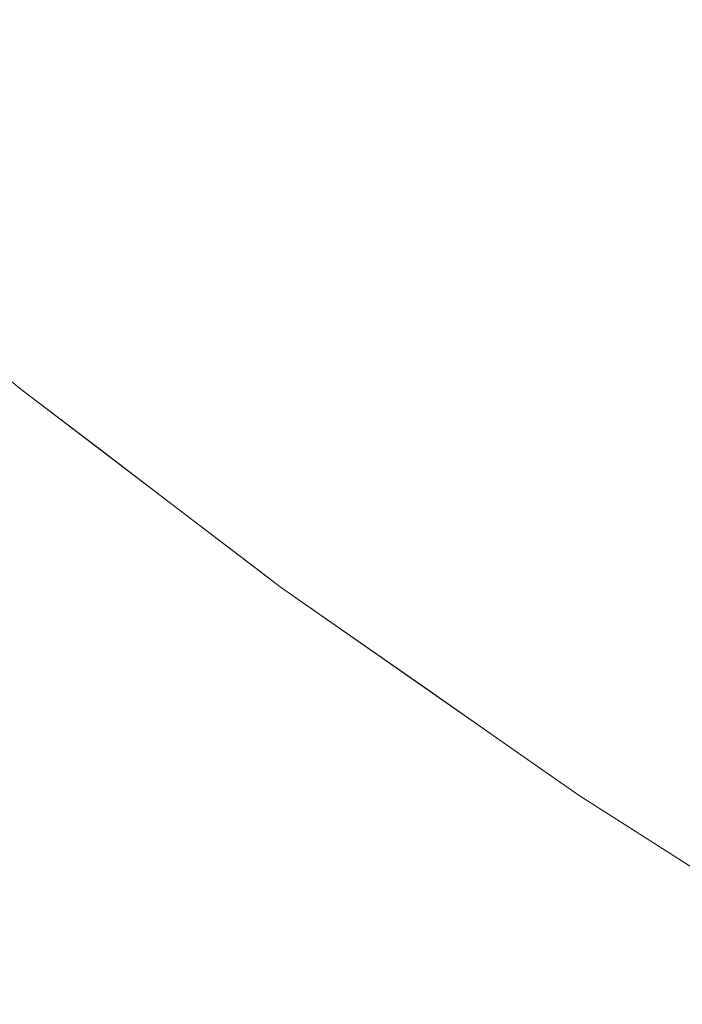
# Model space of a CAD drawing. Header units: centimetres. Extents: x -44.1 to 45.2, y 4.2 to 6.
# Tile 2 of 256: x -44.0587 to -44.0479, y 4.23 to 4.2461. Entities that reach past the tile are written whole.
import ezdxf

# ---------------------------------------------------------------- set-up
doc = ezdxf.new("R2010")
doc.units = ezdxf.units.CM
doc.header["$LTSCALE"] = 2.54
doc.layers.add('Lucido design-1', color=7, linetype='Continuous')

# ---------------------------------------------------------------- blocks, each defined once
blk = doc.blocks.new('Gruppo-4-1')
at = {"color": 7, "linetype": 'Continuous', "lineweight": 9}
for points, invisible_edges in [([(-44.058726, 4.246051, -2312.396068), (-44.058154, 4.246281, -2312.39459), (-44.060297, 4.248225, -2312.39459), (-44.060878, 4.248003, -2312.396068)], 15), ([(-44.053336, 4.248224, -2312.384543), (-44.054108, 4.247912, -2312.385944), (-44.051925, 4.246034, -2312.385944), (-44.051166, 4.246356, -2312.384543)], 15), ([(-44.060878, 4.248003, -2312.396068), (-44.061428, 4.247793, -2312.397555), (-44.059267, 4.245832, -2312.397555), (-44.058726, 4.246051, -2312.396068)], 15), ([(-44.052658, 4.245722, -2312.387357), (-44.051925, 4.246034, -2312.385944), (-44.054108, 4.247912, -2312.385944), (-44.054854, 4.247612, -2312.387357)], 15), ([(-44.047868, 4.247758, -2312.37907), (-44.04873, 4.247391, -2312.380418), (-44.046499, 4.245569, -2312.380418), (-44.045652, 4.245948, -2312.37907)], 15), ([(-44.054854, 4.247612, -2312.387357), (-44.055571, 4.247322, -2312.388781), (-44.053364, 4.245423, -2312.388781), (-44.052658, 4.245722, -2312.387357)], 15), ([(-44.051471, 4.247617, -2313.061185), (-44.05038, 4.24669, -2313.061185), (-44.051925, 4.246034, -2313.058396), (-44.05303, 4.246972, -2313.058396)], 15), ([(-44.055819, 4.245817, -2313.052675), (-44.056921, 4.246778, -2313.052675), (-44.055571, 4.247322, -2313.055559), (-44.054481, 4.246372, -2313.055559)], 15), ([(-44.054041, 4.245135, -2312.390218), (-44.053364, 4.245423, -2312.388781), (-44.055571, 4.247322, -2312.388781), (-44.056261, 4.247045, -2312.390218)], 15), ([(-44.049262, 4.245766, -2313.061185), (-44.05038, 4.24669, -2313.061185), (-44.04873, 4.247391, -2313.063922), (-44.047628, 4.246479, -2313.063922)], 15), ([(-44.047321, 4.245201, -2312.38178), (-44.046499, 4.245569, -2312.380418), (-44.04873, 4.247391, -2312.380418), (-44.049568, 4.247035, -2312.38178)], 15), ([(-44.059239, 4.247252, -2313.04975), (-44.058154, 4.246281, -2313.04975), (-44.059267, 4.245832, -2313.046785), (-44.060361, 4.246812, -2313.046785)], 15), ([(-44.056261, 4.247045, -2312.390218), (-44.056921, 4.246778, -2312.391665), (-44.054691, 4.244859, -2312.391665), (-44.054041, 4.245135, -2312.390218)], 15), ([(-44.049568, 4.247035, -2312.38178), (-44.05038, 4.24669, -2312.383155), (-44.048118, 4.244844, -2312.383155), (-44.047321, 4.245201, -2312.38178)], 15), ([(-44.05303, 4.246972, -2313.058396), (-44.051925, 4.246034, -2313.058396), (-44.053364, 4.245423, -2313.055559), (-44.054481, 4.246372, -2313.055559)], 15), ([(-44.057042, 4.245311, -2313.04975), (-44.058154, 4.246281, -2313.04975), (-44.056921, 4.246778, -2313.052675), (-44.055819, 4.245817, -2313.052675)], 15), ([(-44.055311, 4.244595, -2312.393122), (-44.054691, 4.244859, -2312.391665), (-44.056921, 4.246778, -2312.391665), (-44.057552, 4.246524, -2312.393122)], 15), ([(-44.050794, 4.245098, -2313.058396), (-44.051925, 4.246034, -2313.058396), (-44.05038, 4.24669, -2313.061185), (-44.049262, 4.245766, -2313.061185)], 15), ([(-44.04889, 4.244498, -2312.384543), (-44.048118, 4.244844, -2312.383155), (-44.05038, 4.24669, -2312.383155), (-44.051166, 4.246356, -2312.384543)], 15), ([(-44.057552, 4.246524, -2312.393122), (-44.058154, 4.246281, -2312.39459), (-44.055903, 4.244344, -2312.39459), (-44.055311, 4.244595, -2312.393122)], 15), ([(-44.054481, 4.246372, -2313.055559), (-44.053364, 4.245423, -2313.055559), (-44.054691, 4.244859, -2313.052675), (-44.055819, 4.245817, -2313.052675)], 15), ([(-44.051166, 4.246356, -2312.384543), (-44.051925, 4.246034, -2312.385944), (-44.049636, 4.244164, -2312.385944), (-44.04889, 4.244498, -2312.384543)], 15), ([(-44.047321, 4.245201, -2313.06256), (-44.048118, 4.244844, -2313.061185), (-44.049262, 4.245766, -2313.061185), (-44.047628, 4.246479, -2313.063922)], 15), ([(-44.058145, 4.244855, -2313.046785), (-44.059267, 4.245832, -2313.046785), (-44.058154, 4.246281, -2313.04975), (-44.057042, 4.245311, -2313.04975)], 15), ([(-44.056465, 4.244105, -2312.396068), (-44.055903, 4.244344, -2312.39459), (-44.058154, 4.246281, -2312.39459), (-44.058726, 4.246051, -2312.396068)], 15), ([(-44.058726, 4.246051, -2312.396068), (-44.059267, 4.245832, -2312.397555), (-44.056997, 4.243879, -2312.397555), (-44.056465, 4.244105, -2312.396068)], 15), ([(-44.05222, 4.244476, -2313.055559), (-44.053364, 4.245423, -2313.055559), (-44.051925, 4.246034, -2313.058396), (-44.050794, 4.245098, -2313.058396)], 15), ([(-44.050356, 4.243842, -2312.387357), (-44.049636, 4.244164, -2312.385944), (-44.051925, 4.246034, -2312.385944), (-44.052658, 4.245722, -2312.387357)], 15), ([(-44.059126, 4.244449, -2313.043786), (-44.060256, 4.245433, -2313.043786), (-44.059267, 4.245832, -2313.046785), (-44.058145, 4.244855, -2313.046785)], 15), ([(-44.057498, 4.243666, -2312.39905), (-44.056997, 4.243879, -2312.397555), (-44.059267, 4.245832, -2312.397555), (-44.059777, 4.245627, -2312.39905)], 15), ([(-44.055819, 4.245817, -2313.052675), (-44.054691, 4.244859, -2313.052675), (-44.055903, 4.244344, -2313.04975), (-44.057042, 4.245311, -2313.04975)], 15), ([(-44.052658, 4.245722, -2312.387357), (-44.053364, 4.245423, -2312.388781), (-44.051049, 4.243532, -2312.388781), (-44.050356, 4.243842, -2312.387357)], 15), ([(-44.04889, 4.244498, -2313.059797), (-44.049636, 4.244164, -2313.058396), (-44.050794, 4.245098, -2313.058396), (-44.049262, 4.245766, -2313.061185)], 15), ([(-44.049262, 4.245766, -2313.061185), (-44.048118, 4.244844, -2313.061185), (-44.04889, 4.244498, -2313.059797)], 11), ([(-44.059777, 4.245627, -2312.39905), (-44.060256, 4.245433, -2312.400554), (-44.057969, 4.243466, -2312.400554), (-44.057498, 4.243666, -2312.39905)], 15), ([(-44.058409, 4.243279, -2312.402065), (-44.057969, 4.243466, -2312.400554), (-44.060256, 4.245433, -2312.400554), (-44.060704, 4.245253, -2312.402065)], 15), ([(-44.053535, 4.243902, -2313.052675), (-44.054691, 4.244859, -2313.052675), (-44.053364, 4.245423, -2313.055559), (-44.05222, 4.244476, -2313.055559)], 15), ([(-44.051714, 4.243234, -2312.390218), (-44.051049, 4.243532, -2312.388781), (-44.053364, 4.245423, -2312.388781), (-44.054041, 4.245135, -2312.390218)], 15), ([(-44.060704, 4.245253, -2312.402065), (-44.061119, 4.245085, -2312.403583), (-44.058818, 4.243105, -2312.403583), (-44.058409, 4.243279, -2312.402065)], 15), ([(-44.057042, 4.245311, -2313.04975), (-44.055903, 4.244344, -2313.04975), (-44.056997, 4.243879, -2313.046785), (-44.058145, 4.244855, -2313.046785)], 15), ([(-44.054041, 4.245135, -2312.390218), (-44.054691, 4.244859, -2312.391665), (-44.052352, 4.242949, -2312.391665), (-44.051714, 4.243234, -2312.390218)], 15), ([(-44.050356, 4.243842, -2313.056983), (-44.051049, 4.243532, -2313.055559), (-44.05222, 4.244476, -2313.055559), (-44.050794, 4.245098, -2313.058396)], 15), ([(-44.050794, 4.245098, -2313.058396), (-44.049636, 4.244164, -2313.058396), (-44.050356, 4.243842, -2313.056983)], 11), ([(-44.047321, 4.245201, -2312.38178), (-44.048118, 4.244844, -2312.383155), (-44.046948, 4.243924, -2312.383155)], 11), ([(-44.044969, 4.243377, -2313.06256), (-44.045751, 4.243008, -2313.061185), (-44.048118, 4.244844, -2313.061185), (-44.047321, 4.245201, -2313.06256)], 15), ([(-44.058145, 4.244855, -2313.046785), (-44.056997, 4.243879, -2313.046785), (-44.057969, 4.243466, -2313.043786), (-44.059126, 4.244449, -2313.043786)], 15), ([(-44.054736, 4.243378, -2313.04975), (-44.055903, 4.244344, -2313.04975), (-44.054691, 4.244859, -2313.052675), (-44.053535, 4.243902, -2313.052675)], 15), ([(-44.052961, 4.242676, -2312.393122), (-44.052352, 4.242949, -2312.391665), (-44.054691, 4.244859, -2312.391665), (-44.055311, 4.244595, -2312.393122)], 15), ([(-44.048452, 4.243234, -2312.385944), (-44.046948, 4.243924, -2312.383155), (-44.048118, 4.244844, -2312.383155), (-44.04889, 4.244498, -2312.384543)], 15), ([(-44.04889, 4.244498, -2313.059797), (-44.048118, 4.244844, -2313.061185), (-44.045751, 4.243008, -2313.061185), (-44.046508, 4.242651, -2313.059797)], 15), ([(-44.055311, 4.244595, -2312.393122), (-44.055903, 4.244344, -2312.39459), (-44.053542, 4.242416, -2312.39459), (-44.052961, 4.242676, -2312.393122)], 15), ([(-44.059126, 4.244449, -2313.043786), (-44.057969, 4.243466, -2313.043786), (-44.058818, 4.243105, -2313.040757), (-44.059982, 4.244094, -2313.040757)], 15), ([(-44.051714, 4.243234, -2313.054122), (-44.052352, 4.242949, -2313.052675), (-44.053535, 4.243902, -2313.052675), (-44.05222, 4.244476, -2313.055559)], 15), ([(-44.05222, 4.244476, -2313.055559), (-44.051049, 4.243532, -2313.055559), (-44.051714, 4.243234, -2313.054122)], 11), ([(-44.04889, 4.244498, -2312.384543), (-44.049636, 4.244164, -2312.385944), (-44.048452, 4.243234, -2312.385944)], 11), ([(-44.046508, 4.242651, -2313.059797), (-44.04724, 4.242306, -2313.058396), (-44.049636, 4.244164, -2313.058396), (-44.04889, 4.244498, -2313.059797)], 15), ([(-44.05582, 4.242906, -2313.046785), (-44.056997, 4.243879, -2313.046785), (-44.055903, 4.244344, -2313.04975), (-44.054736, 4.243378, -2313.04975)], 15), ([(-44.054094, 4.242169, -2312.396068), (-44.053542, 4.242416, -2312.39459), (-44.055903, 4.244344, -2312.39459), (-44.056465, 4.244105, -2312.396068)], 15), ([(-44.056465, 4.244105, -2312.396068), (-44.056997, 4.243879, -2312.397555), (-44.054616, 4.241935, -2312.397555), (-44.054094, 4.242169, -2312.396068)], 15), ([(-44.049851, 4.242591, -2312.388781), (-44.048452, 4.243234, -2312.385944), (-44.049636, 4.244164, -2312.385944), (-44.050356, 4.243842, -2312.387357)], 15), ([(-44.050356, 4.243842, -2313.056983), (-44.049636, 4.244164, -2313.058396), (-44.04724, 4.242306, -2313.058396), (-44.047946, 4.241973, -2313.056983)], 15), ([(-44.048452, 4.243234, -2312.385944), (-44.04724, 4.242306, -2312.385944), (-44.045751, 4.243008, -2312.383155), (-44.046948, 4.243924, -2312.383155)], 15), ([(-44.056784, 4.242485, -2313.043786), (-44.057969, 4.243466, -2313.043786), (-44.056997, 4.243879, -2313.046785), (-44.05582, 4.242906, -2313.046785)], 15), ([(-44.055109, 4.241714, -2312.39905), (-44.054616, 4.241935, -2312.397555), (-44.056997, 4.243879, -2312.397555), (-44.057498, 4.243666, -2312.39905)], 15), ([(-44.052961, 4.242676, -2313.051217), (-44.053542, 4.242416, -2313.04975), (-44.054736, 4.243378, -2313.04975), (-44.053535, 4.243902, -2313.052675)], 15), ([(-44.053535, 4.243902, -2313.052675), (-44.052352, 4.242949, -2313.052675), (-44.052961, 4.242676, -2313.051217)], 11), ([(-44.050356, 4.243842, -2312.387357), (-44.051049, 4.243532, -2312.388781), (-44.049851, 4.242591, -2312.388781)], 11), ([(-44.047946, 4.241973, -2313.056983), (-44.048625, 4.241653, -2313.055559), (-44.051049, 4.243532, -2313.055559), (-44.050356, 4.243842, -2313.056983)], 15), ([(-44.057498, 4.243666, -2312.39905), (-44.057969, 4.243466, -2312.400554), (-44.055572, 4.241507, -2312.400554), (-44.055109, 4.241714, -2312.39905)], 15), ([(-44.057626, 4.242118, -2313.040757), (-44.058818, 4.243105, -2313.040757), (-44.057969, 4.243466, -2313.043786), (-44.056784, 4.242485, -2313.043786)], 15), ([(-44.056004, 4.241314, -2312.402065), (-44.055572, 4.241507, -2312.400554), (-44.057969, 4.243466, -2312.400554), (-44.058409, 4.243279, -2312.402065)], 15), ([(-44.051141, 4.241998, -2312.391665), (-44.049851, 4.242591, -2312.388781), (-44.051049, 4.243532, -2312.388781), (-44.051714, 4.243234, -2312.390218)], 15), ([(-44.051714, 4.243234, -2313.054122), (-44.051049, 4.243532, -2313.055559), (-44.048625, 4.241653, -2313.055559), (-44.049278, 4.241345, -2313.054122)], 15), ([(-44.058409, 4.243279, -2312.402065), (-44.058818, 4.243105, -2312.403583), (-44.056405, 4.241134, -2312.403583), (-44.056004, 4.241314, -2312.402065)], 15), ([(-44.05582, 4.242906, -2313.046785), (-44.054736, 4.243378, -2313.04975), (-44.054094, 4.242169, -2313.048272)], 11), ([(-44.054736, 4.243378, -2313.04975), (-44.053542, 4.242416, -2313.04975), (-44.054094, 4.242169, -2313.048272)], 11), ([(-44.051714, 4.243234, -2312.390218), (-44.052352, 4.242949, -2312.391665), (-44.051141, 4.241998, -2312.391665)], 11), ([(-44.049278, 4.241345, -2313.054122), (-44.049903, 4.24105, -2313.052675), (-44.052352, 4.242949, -2313.052675), (-44.051714, 4.243234, -2313.054122)], 15), ([(-44.049851, 4.242591, -2312.388781), (-44.048625, 4.241653, -2312.388781), (-44.04724, 4.242306, -2312.385944), (-44.048452, 4.243234, -2312.385944)], 15), ([(-44.058341, 4.241806, -2313.0377), (-44.05954, 4.242798, -2313.0377), (-44.058818, 4.243105, -2313.040757), (-44.057626, 4.242118, -2313.040757)], 15), ([(-44.056775, 4.240968, -2312.405108), (-44.056405, 4.241134, -2312.403583), (-44.058818, 4.243105, -2312.403583), (-44.059195, 4.242945, -2312.405108)], 15), ([(-44.05232, 4.241456, -2312.39459), (-44.051141, 4.241998, -2312.391665), (-44.052352, 4.242949, -2312.391665), (-44.052961, 4.242676, -2312.393122)], 15), ([(-44.052961, 4.242676, -2313.051217), (-44.052352, 4.242949, -2313.052675), (-44.049903, 4.24105, -2313.052675), (-44.050501, 4.240768, -2313.051217)], 15), ([(-44.057422, 4.240679, -2312.408177), (-44.057114, 4.240817, -2312.40664), (-44.05954, 4.242798, -2312.40664), (-44.059853, 4.242665, -2312.408177)], 15), ([(-44.059853, 4.242665, -2313.036163), (-44.05954, 4.242798, -2313.0377), (-44.058341, 4.241806, -2313.0377)], 11), ([(-44.059195, 4.242945, -2312.405108), (-44.05954, 4.242798, -2312.40664), (-44.057114, 4.240817, -2312.40664), (-44.056775, 4.240968, -2312.405108)], 15), ([(-44.056784, 4.242485, -2313.043786), (-44.05582, 4.242906, -2313.046785), (-44.055109, 4.241714, -2313.04529)], 11), ([(-44.05582, 4.242906, -2313.046785), (-44.054616, 4.241935, -2313.046785), (-44.055109, 4.241714, -2313.04529)], 11), ([(-44.054094, 4.242169, -2313.048272), (-44.054616, 4.241935, -2313.046785), (-44.05582, 4.242906, -2313.046785)], 11), ([(-44.059853, 4.242665, -2312.408177), (-44.060134, 4.242546, -2312.409719), (-44.057697, 4.240556, -2312.409719), (-44.057422, 4.240679, -2312.408177)], 15), ([(-44.058341, 4.241806, -2313.0377), (-44.05893, 4.241549, -2313.034621), (-44.059853, 4.242665, -2313.036163)], 11), ([(-44.052961, 4.242676, -2312.393122), (-44.053542, 4.242416, -2312.39459), (-44.05232, 4.241456, -2312.39459)], 11), ([(-44.050501, 4.240768, -2313.051217), (-44.051071, 4.2405, -2313.04975), (-44.053542, 4.242416, -2313.04975), (-44.052961, 4.242676, -2313.051217)], 15), ([(-44.057941, 4.240446, -2312.411265), (-44.057697, 4.240556, -2312.409719), (-44.060134, 4.242546, -2312.409719), (-44.060382, 4.24244, -2312.411265)], 15), ([(-44.057626, 4.242118, -2313.040757), (-44.056784, 4.242485, -2313.043786), (-44.056004, 4.241314, -2313.042275)], 11), ([(-44.056784, 4.242485, -2313.043786), (-44.055572, 4.241507, -2313.043786), (-44.056004, 4.241314, -2313.042275)], 11), ([(-44.055109, 4.241714, -2313.04529), (-44.055572, 4.241507, -2313.043786), (-44.056784, 4.242485, -2313.043786)], 11), ([(-44.051141, 4.241998, -2312.391665), (-44.049903, 4.24105, -2312.391665), (-44.048625, 4.241653, -2312.388781), (-44.049851, 4.242591, -2312.388781)], 15), ([(-44.058332, 4.240271, -2312.414369), (-44.058153, 4.240352, -2312.412816), (-44.060598, 4.242349, -2312.412816), (-44.06078, 4.242271, -2312.414369)], 15), ([(-44.060382, 4.24244, -2312.411265), (-44.060598, 4.242349, -2312.412816), (-44.058153, 4.240352, -2312.412816), (-44.057941, 4.240446, -2312.411265)], 15), ([(-44.053385, 4.240967, -2312.397555), (-44.05232, 4.241456, -2312.39459), (-44.053542, 4.242416, -2312.39459), (-44.054094, 4.242169, -2312.396068)], 15), ([(-44.054094, 4.242169, -2313.048272), (-44.053542, 4.242416, -2313.04975), (-44.051071, 4.2405, -2313.04975), (-44.051612, 4.240245, -2313.048272)], 15), ([(-44.046001, 4.241383, -2312.385944), (-44.04724, 4.242306, -2312.385944), (-44.048625, 4.241653, -2312.388781), (-44.047373, 4.240719, -2312.388781)], 15), ([(-44.047946, 4.241973, -2313.056983), (-44.04724, 4.242306, -2313.058396), (-44.044735, 4.240463, -2313.058396), (-44.045427, 4.240119, -2313.056983)], 15), ([(-44.061046, 4.242158, -2312.417485), (-44.06113, 4.242123, -2312.419046), (-44.058675, 4.240118, -2312.419046), (-44.058593, 4.240155, -2312.417485)], 15), ([(-44.058593, 4.240155, -2312.417485), (-44.058479, 4.240206, -2312.415926), (-44.06093, 4.242208, -2312.415926), (-44.061046, 4.242158, -2312.417485)], 15), ([(-44.06078, 4.242271, -2312.414369), (-44.06093, 4.242208, -2312.415926), (-44.058479, 4.240206, -2312.415926), (-44.058332, 4.240271, -2312.414369)], 15), ([(-44.054094, 4.242169, -2312.396068), (-44.054616, 4.241935, -2312.397555), (-44.053385, 4.240967, -2312.397555)], 11), ([(-44.051612, 4.240245, -2313.048272), (-44.052125, 4.240003, -2313.046785), (-44.054616, 4.241935, -2313.046785), (-44.054094, 4.242169, -2313.048272)], 15), ([(-44.058724, 4.240096, -2312.420608), (-44.058675, 4.240118, -2312.419046), (-44.06113, 4.242123, -2312.419046), (-44.06118, 4.242102, -2312.420608)], 15), ([(-44.059968, 4.241108, -2313.02217), (-44.058741, 4.240089, -2313.02217), (-44.058741, 4.240089, -2312.42217), (-44.06118, 4.242115, -2312.42217)], 10), ([(-44.058741, 4.240089, -2312.42217), (-44.058724, 4.240096, -2312.420608), (-44.06118, 4.242102, -2312.420608)], 11), ([(-44.058341, 4.241806, -2313.0377), (-44.057626, 4.242118, -2313.040757), (-44.056775, 4.240968, -2313.039231)], 11), ([(-44.057626, 4.242118, -2313.040757), (-44.056405, 4.241134, -2313.040757), (-44.056775, 4.240968, -2313.039231)], 11), ([(-44.056004, 4.241314, -2313.042275), (-44.056405, 4.241134, -2313.040757), (-44.057626, 4.242118, -2313.040757)], 11), ([(-44.05232, 4.241456, -2312.39459), (-44.051071, 4.2405, -2312.39459), (-44.049903, 4.24105, -2312.391665), (-44.051141, 4.241998, -2312.391665)], 15), ([(-44.053385, 4.240967, -2312.397555), (-44.054616, 4.241935, -2312.397555), (-44.055109, 4.241714, -2312.39905)], 11), ([(-44.055109, 4.241714, -2313.04529), (-44.054616, 4.241935, -2313.046785), (-44.052125, 4.240003, -2313.046785), (-44.052608, 4.239775, -2313.04529)], 15), ([(-44.045427, 4.240119, -2313.056983), (-44.046092, 4.239789, -2313.055559), (-44.048625, 4.241653, -2313.055559), (-44.047946, 4.241973, -2313.056983)], 15), ([(-44.05893, 4.241549, -2313.034621), (-44.058341, 4.241806, -2313.0377), (-44.057422, 4.240679, -2313.036163)], 11), ([(-44.058341, 4.241806, -2313.0377), (-44.057114, 4.240817, -2313.0377), (-44.057422, 4.240679, -2313.036163)], 11), ([(-44.056775, 4.240968, -2313.039231), (-44.057114, 4.240817, -2313.0377), (-44.058341, 4.241806, -2313.0377)], 11), ([(-44.055109, 4.241714, -2312.39905), (-44.055572, 4.241507, -2312.400554), (-44.054331, 4.240532, -2312.400554)], 11), ([(-44.052608, 4.239775, -2313.04529), (-44.053061, 4.239561, -2313.043786), (-44.055572, 4.241507, -2313.043786), (-44.055109, 4.241714, -2313.04529)], 15), ([(-44.055109, 4.241714, -2312.39905), (-44.054331, 4.240532, -2312.400554), (-44.053385, 4.240967, -2312.397555)], 11), ([(-44.05939, 4.241349, -2313.031524), (-44.05893, 4.241549, -2313.034621), (-44.057941, 4.240446, -2313.033075)], 11), ([(-44.05893, 4.241549, -2313.034621), (-44.057697, 4.240556, -2313.034621), (-44.057941, 4.240446, -2313.033075)], 11), ([(-44.057422, 4.240679, -2313.036163), (-44.057697, 4.240556, -2313.034621), (-44.05893, 4.241549, -2313.034621)], 11), ([(-44.054331, 4.240532, -2312.400554), (-44.055572, 4.241507, -2312.400554), (-44.056004, 4.241314, -2312.402065)], 11), ([(-44.056004, 4.241314, -2313.042275), (-44.055572, 4.241507, -2313.043786), (-44.053061, 4.239561, -2313.043786), (-44.053485, 4.239361, -2313.042275)], 15), ([(-44.047373, 4.240719, -2312.388781), (-44.048625, 4.241653, -2312.388781), (-44.049903, 4.24105, -2312.391665), (-44.048638, 4.240106, -2312.391665)], 15), ([(-44.049278, 4.241345, -2313.054122), (-44.048625, 4.241653, -2313.055559), (-44.046092, 4.239789, -2313.055559), (-44.046732, 4.239471, -2313.054122)], 15), ([(-44.059719, 4.241205, -2313.028414), (-44.05939, 4.241349, -2313.031524), (-44.058332, 4.240271, -2313.029971)], 11), ([(-44.05939, 4.241349, -2313.031524), (-44.058153, 4.240352, -2313.031524), (-44.058332, 4.240271, -2313.029971)], 11), ([(-44.057941, 4.240446, -2313.033075), (-44.058153, 4.240352, -2313.031524), (-44.05939, 4.241349, -2313.031524)], 11), ([(-44.053385, 4.240967, -2312.397555), (-44.052125, 4.240003, -2312.397555), (-44.051071, 4.2405, -2312.39459), (-44.05232, 4.241456, -2312.39459)], 15), ([(-44.046732, 4.239471, -2313.054122), (-44.047344, 4.239167, -2313.052675), (-44.049903, 4.24105, -2313.052675), (-44.049278, 4.241345, -2313.054122)], 15), ([(-44.059917, 4.241119, -2313.025294), (-44.059719, 4.241205, -2313.028414), (-44.058593, 4.240155, -2313.026855)], 11), ([(-44.059719, 4.241205, -2313.028414), (-44.058479, 4.240206, -2313.028414), (-44.058593, 4.240155, -2313.026855)], 11), ([(-44.058332, 4.240271, -2313.029971), (-44.058479, 4.240206, -2313.028414), (-44.059719, 4.241205, -2313.028414)], 11), ([(-44.056004, 4.241314, -2312.402065), (-44.056405, 4.241134, -2312.403583), (-44.055156, 4.240153, -2312.403583)], 11), ([(-44.053485, 4.239361, -2313.042275), (-44.053879, 4.239176, -2313.040757), (-44.056405, 4.241134, -2313.040757), (-44.056004, 4.241314, -2313.042275)], 15), ([(-44.056004, 4.241314, -2312.402065), (-44.055156, 4.240153, -2312.403583), (-44.054331, 4.240532, -2312.400554)], 11), ([(-44.058724, 4.240096, -2313.023732), (-44.058741, 4.240089, -2313.02217), (-44.059968, 4.241108, -2313.02217), (-44.059917, 4.241119, -2313.025294)], 13), ([(-44.059917, 4.241119, -2313.025294), (-44.058675, 4.240118, -2313.025294), (-44.058724, 4.240096, -2313.023732)], 11), ([(-44.058593, 4.240155, -2313.026855), (-44.058675, 4.240118, -2313.025294), (-44.059917, 4.241119, -2313.025294)], 11), ([(-44.055156, 4.240153, -2312.403583), (-44.056405, 4.241134, -2312.403583), (-44.056775, 4.240968, -2312.405108)], 11), ([(-44.056775, 4.240968, -2313.039231), (-44.056405, 4.241134, -2313.040757), (-44.053879, 4.239176, -2313.040757), (-44.054242, 4.239004, -2313.039231)], 15), ([(-44.048638, 4.240106, -2312.391665), (-44.049903, 4.24105, -2312.391665), (-44.051071, 4.2405, -2312.39459), (-44.049793, 4.239547, -2312.39459)], 15), ([(-44.050501, 4.240768, -2313.051217), (-44.049903, 4.24105, -2313.052675), (-44.047344, 4.239167, -2313.052675), (-44.04793, 4.238876, -2313.051217)], 15), ([(-44.056775, 4.240968, -2312.405108), (-44.057114, 4.240817, -2312.40664), (-44.055859, 4.23983, -2312.40664)], 11), ([(-44.054242, 4.239004, -2313.039231), (-44.054575, 4.238848, -2313.0377), (-44.057114, 4.240817, -2313.0377), (-44.056775, 4.240968, -2313.039231)], 15), ([(-44.056775, 4.240968, -2312.405108), (-44.055859, 4.23983, -2312.40664), (-44.055156, 4.240153, -2312.403583)], 11), ([(-44.054331, 4.240532, -2312.400554), (-44.053061, 4.239561, -2312.400554), (-44.052125, 4.240003, -2312.397555), (-44.053385, 4.240967, -2312.397555)], 15), ([(-44.055859, 4.23983, -2312.40664), (-44.057114, 4.240817, -2312.40664), (-44.057422, 4.240679, -2312.408177)], 11), ([(-44.057422, 4.240679, -2313.036163), (-44.057114, 4.240817, -2313.0377), (-44.054575, 4.238848, -2313.0377), (-44.054876, 4.238705, -2313.036163)], 15), ([(-44.04793, 4.238876, -2313.051217), (-44.048488, 4.238599, -2313.04975), (-44.051071, 4.2405, -2313.04975), (-44.050501, 4.240768, -2313.051217)], 15), ([(-44.048638, 4.240106, -2312.391665), (-44.047344, 4.239167, -2312.391665), (-44.046092, 4.239789, -2312.388781), (-44.047373, 4.240719, -2312.388781)], 15), ([(-44.056436, 4.239565, -2312.409719), (-44.057697, 4.240556, -2312.409719), (-44.057941, 4.240446, -2312.411265)], 11), ([(-44.057941, 4.240446, -2313.033075), (-44.057697, 4.240556, -2313.034621), (-44.055147, 4.238578, -2313.034621), (-44.055386, 4.238465, -2313.033075)], 15), ([(-44.057422, 4.240679, -2312.408177), (-44.057697, 4.240556, -2312.409719), (-44.056436, 4.239565, -2312.409719)], 11), ([(-44.054876, 4.238705, -2313.036163), (-44.055147, 4.238578, -2313.034621), (-44.057697, 4.240556, -2313.034621), (-44.057422, 4.240679, -2313.036163)], 15), ([(-44.057422, 4.240679, -2312.408177), (-44.056436, 4.239565, -2312.409719), (-44.055859, 4.23983, -2312.40664)], 11), ([(-44.055156, 4.240153, -2312.403583), (-44.053879, 4.239176, -2312.403583), (-44.053061, 4.239561, -2312.400554), (-44.054331, 4.240532, -2312.400554)], 15), ([(-44.057941, 4.240446, -2312.411265), (-44.058153, 4.240352, -2312.412816), (-44.056887, 4.239358, -2312.412816)], 11), ([(-44.055386, 4.238465, -2313.033075), (-44.055593, 4.238367, -2313.031524), (-44.058153, 4.240352, -2313.031524), (-44.057941, 4.240446, -2313.033075)], 15), ([(-44.057941, 4.240446, -2312.411265), (-44.056887, 4.239358, -2312.412816), (-44.056436, 4.239565, -2312.409719)], 11), ([(-44.049793, 4.239547, -2312.39459), (-44.051071, 4.2405, -2312.39459), (-44.052125, 4.240003, -2312.397555), (-44.050836, 4.239042, -2312.397555)], 15), ([(-44.051612, 4.240245, -2313.048272), (-44.051071, 4.2405, -2313.04975), (-44.048488, 4.238599, -2313.04975), (-44.049018, 4.238335, -2313.048272)], 15), ([(-44.058332, 4.240271, -2312.414369), (-44.058479, 4.240206, -2312.415926), (-44.05721, 4.239209, -2312.415926)], 11), ([(-44.055769, 4.238284, -2313.029971), (-44.055913, 4.238216, -2313.028414), (-44.058479, 4.240206, -2313.028414), (-44.058332, 4.240271, -2313.029971)], 15), ([(-44.056887, 4.239358, -2312.412816), (-44.058153, 4.240352, -2312.412816), (-44.058332, 4.240271, -2312.414369)], 11), ([(-44.058332, 4.240271, -2313.029971), (-44.058153, 4.240352, -2313.031524), (-44.055593, 4.238367, -2313.031524), (-44.055769, 4.238284, -2313.029971)], 15), ([(-44.058332, 4.240271, -2312.414369), (-44.05721, 4.239209, -2312.415926), (-44.056887, 4.239358, -2312.412816)], 11), ([(-44.049018, 4.238335, -2313.048272), (-44.04952, 4.238086, -2313.046785), (-44.052125, 4.240003, -2313.046785), (-44.051612, 4.240245, -2313.048272)], 15), ([(-44.058724, 4.240096, -2312.420608), (-44.058741, 4.240089, -2312.42217), (-44.057455, 4.239109, -2312.42217)], 9), ([(-44.056154, 4.238116, -2313.02217), (-44.058741, 4.240089, -2313.02217), (-44.058724, 4.240096, -2313.023732)], 10), ([(-44.058741, 4.240089, -2313.02217), (-44.054835, 4.237111, -2312.42217), (-44.056154, 4.238116, -2312.42217)], 9), ([(-44.056154, 4.238116, -2312.42217), (-44.057455, 4.239109, -2312.42217), (-44.058741, 4.240089, -2313.02217)], 10), ([(-44.054835, 4.237111, -2312.42217), (-44.058741, 4.240089, -2313.02217), (-44.056154, 4.238116, -2313.02217)], 9), ([(-44.057455, 4.239109, -2312.42217), (-44.058741, 4.240089, -2312.42217), (-44.058741, 4.240089, -2313.02217)], 10), ([(-44.057405, 4.23912, -2312.419046), (-44.058675, 4.240118, -2312.419046), (-44.058724, 4.240096, -2312.420608)], 11), ([(-44.058724, 4.240096, -2313.023732), (-44.058675, 4.240118, -2313.025294), (-44.056105, 4.238126, -2313.025294), (-44.056154, 4.238103, -2313.023732)], 15), ([(-44.058724, 4.240096, -2312.420608), (-44.057455, 4.239109, -2312.42217), (-44.057405, 4.23912, -2312.419046)], 11), ([(-44.058724, 4.240096, -2313.023732), (-44.056154, 4.238103, -2313.023732), (-44.056154, 4.238116, -2313.02217)], 11), ([(-44.058593, 4.240155, -2312.417485), (-44.058675, 4.240118, -2312.419046), (-44.057405, 4.23912, -2312.419046)], 11), ([(-44.056025, 4.238163, -2313.026855), (-44.056105, 4.238126, -2313.025294), (-44.058675, 4.240118, -2313.025294), (-44.058593, 4.240155, -2313.026855)], 15), ([(-44.05721, 4.239209, -2312.415926), (-44.058479, 4.240206, -2312.415926), (-44.058593, 4.240155, -2312.417485)], 11), ([(-44.058593, 4.240155, -2313.026855), (-44.058479, 4.240206, -2313.028414), (-44.055913, 4.238216, -2313.028414), (-44.056025, 4.238163, -2313.026855)], 15), ([(-44.058593, 4.240155, -2312.417485), (-44.057405, 4.23912, -2312.419046), (-44.05721, 4.239209, -2312.415926)], 11), ([(-44.055859, 4.23983, -2312.40664), (-44.054575, 4.238848, -2312.40664), (-44.053879, 4.239176, -2312.403583), (-44.055156, 4.240153, -2312.403583)], 15), ([(-44.049793, 4.239547, -2312.39459), (-44.048488, 4.238599, -2312.39459), (-44.047344, 4.239167, -2312.391665), (-44.048638, 4.240106, -2312.391665)], 15), ([(-44.050836, 4.239042, -2312.397555), (-44.052125, 4.240003, -2312.397555), (-44.053061, 4.239561, -2312.400554), (-44.051764, 4.238593, -2312.400554)], 15), ([(-44.052608, 4.239775, -2313.04529), (-44.052125, 4.240003, -2313.046785), (-44.04952, 4.238086, -2313.046785), (-44.049993, 4.237851, -2313.04529)], 15), ([(-44.056436, 4.239565, -2312.409719), (-44.055147, 4.238578, -2312.409719), (-44.054575, 4.238848, -2312.40664), (-44.055859, 4.23983, -2312.40664)], 15), ([(-44.049993, 4.237851, -2313.04529), (-44.050438, 4.23763, -2313.043786), (-44.053061, 4.239561, -2313.043786), (-44.052608, 4.239775, -2313.04529)], 15), ([(-44.056887, 4.239358, -2312.412816), (-44.055593, 4.238367, -2312.412816), (-44.055147, 4.238578, -2312.409719), (-44.056436, 4.239565, -2312.409719)], 15), ([(-44.051764, 4.238593, -2312.400554), (-44.053061, 4.239561, -2312.400554), (-44.053879, 4.239176, -2312.403583), (-44.052573, 4.238202, -2312.403583)], 15), ([(-44.053485, 4.239361, -2313.042275), (-44.053061, 4.239561, -2313.043786), (-44.050438, 4.23763, -2313.043786), (-44.050853, 4.237424, -2313.042275)], 15), ([(-44.050836, 4.239042, -2312.397555), (-44.04952, 4.238086, -2312.397555), (-44.048488, 4.238599, -2312.39459), (-44.049793, 4.239547, -2312.39459)], 15), ([(-44.05721, 4.239209, -2312.415926), (-44.055913, 4.238216, -2312.415926), (-44.055593, 4.238367, -2312.412816), (-44.056887, 4.239358, -2312.412816)], 15), ([(-44.050853, 4.237424, -2313.042275), (-44.051238, 4.237232, -2313.040757), (-44.053879, 4.239176, -2313.040757), (-44.053485, 4.239361, -2313.042275)], 15), ([(-44.057455, 4.239109, -2312.42217), (-44.056154, 4.238116, -2312.42217), (-44.056105, 4.238126, -2312.419046), (-44.057405, 4.23912, -2312.419046)], 14), ([(-44.057405, 4.23912, -2312.419046), (-44.056105, 4.238126, -2312.419046), (-44.055913, 4.238216, -2312.415926), (-44.05721, 4.239209, -2312.415926)], 15), ([(-44.052573, 4.238202, -2312.403583), (-44.053879, 4.239176, -2312.403583), (-44.054575, 4.238848, -2312.40664), (-44.053262, 4.237869, -2312.40664)], 15), ([(-44.054242, 4.239004, -2313.039231), (-44.053879, 4.239176, -2313.040757), (-44.051238, 4.237232, -2313.040757), (-44.051594, 4.237055, -2313.039231)], 15), ([(-44.046023, 4.238231, -2312.391665), (-44.047344, 4.239167, -2312.391665), (-44.048488, 4.238599, -2312.39459), (-44.047154, 4.237654, -2312.39459)], 15), ([(-44.04793, 4.238876, -2313.051217), (-44.047344, 4.239167, -2313.052675), (-44.044673, 4.2373, -2313.052675), (-44.045246, 4.237001, -2313.051217)], 15), ([(-44.051594, 4.237055, -2313.039231), (-44.05192, 4.236894, -2313.0377), (-44.054575, 4.238848, -2313.0377), (-44.054242, 4.239004, -2313.039231)], 15), ([(-44.051764, 4.238593, -2312.400554), (-44.050438, 4.23763, -2312.400554), (-44.04952, 4.238086, -2312.397555), (-44.050836, 4.239042, -2312.397555)], 15), ([(-44.053262, 4.237869, -2312.40664), (-44.054575, 4.238848, -2312.40664), (-44.055147, 4.238578, -2312.409719), (-44.053828, 4.237594, -2312.409719)], 15), ([(-44.054876, 4.238705, -2313.036163), (-44.054575, 4.238848, -2313.0377), (-44.05192, 4.236894, -2313.0377), (-44.052215, 4.236747, -2313.036163)], 15), ([(-44.045246, 4.237001, -2313.051217), (-44.045792, 4.236715, -2313.04975), (-44.048488, 4.238599, -2313.04975), (-44.04793, 4.238876, -2313.051217)], 15), ([(-44.052215, 4.236747, -2313.036163), (-44.05248, 4.236615, -2313.034621), (-44.055147, 4.238578, -2313.034621), (-44.054876, 4.238705, -2313.036163)], 15), ([(-44.047154, 4.237654, -2312.39459), (-44.048488, 4.238599, -2312.39459), (-44.04952, 4.238086, -2312.397555), (-44.048175, 4.237134, -2312.397555)], 15), ([(-44.049018, 4.238335, -2313.048272), (-44.048488, 4.238599, -2313.04975), (-44.045792, 4.236715, -2313.04975), (-44.04631, 4.236444, -2313.048272)], 15), ([(-44.053828, 4.237594, -2312.409719), (-44.055147, 4.238578, -2312.409719), (-44.055593, 4.238367, -2312.412816), (-44.05427, 4.237381, -2312.412816)], 15), ([(-44.052714, 4.236499, -2313.033075), (-44.052918, 4.236398, -2313.031524), (-44.055593, 4.238367, -2313.031524), (-44.055386, 4.238465, -2313.033075)], 15), ([(-44.055386, 4.238465, -2313.033075), (-44.055147, 4.238578, -2313.034621), (-44.05248, 4.236615, -2313.034621), (-44.052714, 4.236499, -2313.033075)], 15), ([(-44.052573, 4.238202, -2312.403583), (-44.051238, 4.237232, -2312.403583), (-44.050438, 4.23763, -2312.400554), (-44.051764, 4.238593, -2312.400554)], 15), ([(-44.05427, 4.237381, -2312.412816), (-44.055593, 4.238367, -2312.412816), (-44.055913, 4.238216, -2312.415926), (-44.054587, 4.237227, -2312.415926)], 15), ([(-44.05309, 4.236312, -2313.029971), (-44.053231, 4.236242, -2313.028414), (-44.055913, 4.238216, -2313.028414), (-44.055769, 4.238284, -2313.029971)], 15), ([(-44.055769, 4.238284, -2313.029971), (-44.055593, 4.238367, -2313.031524), (-44.052918, 4.236398, -2313.031524), (-44.05309, 4.236312, -2313.029971)], 15), ([(-44.04631, 4.236444, -2313.048272), (-44.046801, 4.236187, -2313.046785), (-44.04952, 4.238086, -2313.046785), (-44.049018, 4.238335, -2313.048272)], 15), ([(-44.054777, 4.237135, -2312.419046), (-44.056105, 4.238126, -2312.419046), (-44.056154, 4.238116, -2312.42217), (-44.054835, 4.237111, -2312.42217)], 11), ([(-44.056154, 4.238103, -2313.023732), (-44.056105, 4.238126, -2313.025294), (-44.053419, 4.236149, -2313.025294), (-44.053466, 4.236125, -2313.023732)], 15), ([(-44.056154, 4.238116, -2313.02217), (-44.054457, 4.236823, -2313.02217), (-44.054457, 4.236823, -2312.42217), (-44.054835, 4.237111, -2312.42217)], 10), ([(-44.054457, 4.236823, -2313.02217), (-44.056154, 4.238116, -2313.02217), (-44.056154, 4.238103, -2313.023732)], 10), ([(-44.054587, 4.237227, -2312.415926), (-44.055913, 4.238216, -2312.415926), (-44.056105, 4.238126, -2312.419046), (-44.054777, 4.237135, -2312.419046)], 15), ([(-44.053341, 4.236188, -2313.026855), (-44.053419, 4.236149, -2313.025294), (-44.056105, 4.238126, -2313.025294), (-44.056025, 4.238163, -2313.026855)], 15), ([(-44.056025, 4.238163, -2313.026855), (-44.055913, 4.238216, -2313.028414), (-44.053231, 4.236242, -2313.028414), (-44.053341, 4.236188, -2313.026855)], 15), ([(-44.053262, 4.237869, -2312.40664), (-44.05192, 4.236894, -2312.40664), (-44.051238, 4.237232, -2312.403583), (-44.052573, 4.238202, -2312.403583)], 15), ([(-44.056154, 4.238103, -2313.023732), (-44.053466, 4.236125, -2313.023732), (-44.054457, 4.236823, -2313.02217)], 11), ([(-44.048175, 4.237134, -2312.397555), (-44.04952, 4.238086, -2312.397555), (-44.050438, 4.23763, -2312.400554), (-44.049083, 4.236671, -2312.400554)], 15), ([(-44.049993, 4.237851, -2313.04529), (-44.04952, 4.238086, -2313.046785), (-44.046801, 4.236187, -2313.046785), (-44.047264, 4.235944, -2313.04529)], 15), ([(-44.053828, 4.237594, -2312.409719), (-44.05248, 4.236615, -2312.409719), (-44.05192, 4.236894, -2312.40664), (-44.053262, 4.237869, -2312.40664)], 15), ([(-44.047264, 4.235944, -2313.04529), (-44.047699, 4.235717, -2313.043786), (-44.050438, 4.23763, -2313.043786), (-44.049993, 4.237851, -2313.04529)], 15), ([(-44.048175, 4.237134, -2312.397555), (-44.046801, 4.236187, -2312.397555), (-44.045792, 4.236715, -2312.39459), (-44.047154, 4.237654, -2312.39459)], 15), ([(-44.05427, 4.237381, -2312.412816), (-44.052918, 4.236398, -2312.412816), (-44.05248, 4.236615, -2312.409719), (-44.053828, 4.237594, -2312.409719)], 15), ([(-44.049083, 4.236671, -2312.400554), (-44.050438, 4.23763, -2312.400554), (-44.051238, 4.237232, -2312.403583), (-44.049875, 4.236267, -2312.403583)], 15), ([(-44.050853, 4.237424, -2313.042275), (-44.050438, 4.23763, -2313.043786), (-44.047699, 4.235717, -2313.043786), (-44.048105, 4.235504, -2313.042275)], 15), ([(-44.054587, 4.237227, -2312.415926), (-44.053231, 4.236242, -2312.415926), (-44.052918, 4.236398, -2312.412816), (-44.05427, 4.237381, -2312.412816)], 15), ([(-44.048105, 4.235504, -2313.042275), (-44.048482, 4.235307, -2313.040757), (-44.051238, 4.237232, -2313.040757), (-44.050853, 4.237424, -2313.042275)], 15), ([(-44.054777, 4.237135, -2312.419046), (-44.053419, 4.236149, -2312.419046), (-44.053231, 4.236242, -2312.415926), (-44.054587, 4.237227, -2312.415926)], 15), ([(-44.049875, 4.236267, -2312.403583), (-44.051238, 4.237232, -2312.403583), (-44.05192, 4.236894, -2312.40664), (-44.050549, 4.235923, -2312.40664)], 15), ([(-44.051594, 4.237055, -2313.039231), (-44.051238, 4.237232, -2313.040757), (-44.048482, 4.235307, -2313.040757), (-44.04883, 4.235125, -2313.039231)], 15), ([(-44.054835, 4.237111, -2312.42217), (-44.054457, 4.236823, -2312.42217), (-44.053419, 4.236149, -2312.419046), (-44.054777, 4.237135, -2312.419046)], 14), ([(-44.04883, 4.235125, -2313.039231), (-44.049149, 4.234958, -2313.0377), (-44.05192, 4.236894, -2313.0377), (-44.051594, 4.237055, -2313.039231)], 15), ([(-44.049083, 4.236671, -2312.400554), (-44.047699, 4.235717, -2312.400554), (-44.046801, 4.236187, -2312.397555), (-44.048175, 4.237134, -2312.397555)], 15), ([(-44.050549, 4.235923, -2312.40664), (-44.05192, 4.236894, -2312.40664), (-44.05248, 4.236615, -2312.409719), (-44.051103, 4.235641, -2312.409719)], 15), ([(-44.052215, 4.236747, -2313.036163), (-44.05192, 4.236894, -2313.0377), (-44.049149, 4.234958, -2313.0377), (-44.049438, 4.234807, -2313.036163)], 15), ([(-44.052032, 4.235167, -2312.419046), (-44.053419, 4.236149, -2312.419046), (-44.054457, 4.236823, -2312.42217), (-44.052076, 4.235161, -2312.42217)], 11), ([(-44.050665, 4.234176, -2312.42217), (-44.052076, 4.235161, -2312.42217), (-44.054457, 4.236823, -2313.02217), (-44.049588, 4.233424, -2313.02217)], 10), ([(-44.052076, 4.235161, -2312.42217), (-44.054457, 4.236823, -2312.42217), (-44.054457, 4.236823, -2313.02217)], 10), ([(-44.050662, 4.234166, -2313.023732), (-44.049588, 4.233424, -2313.02217), (-44.054457, 4.236823, -2313.02217), (-44.053466, 4.236125, -2313.023732)], 13), ([(-44.049438, 4.234807, -2313.036163), (-44.049697, 4.234671, -2313.034621), (-44.05248, 4.236615, -2313.034621), (-44.052215, 4.236747, -2313.036163)], 15), ([(-44.049875, 4.236267, -2312.403583), (-44.048482, 4.235307, -2312.403583), (-44.047699, 4.235717, -2312.400554), (-44.049083, 4.236671, -2312.400554)], 15), ([(-44.051103, 4.235641, -2312.409719), (-44.05248, 4.236615, -2312.409719), (-44.052918, 4.236398, -2312.412816), (-44.051536, 4.23542, -2312.412816)], 15), ([(-44.052714, 4.236499, -2313.033075), (-44.05248, 4.236615, -2313.034621), (-44.049697, 4.234671, -2313.034621), (-44.049926, 4.234551, -2313.033075)], 15), ([(-44.051536, 4.23542, -2312.412816), (-44.052918, 4.236398, -2312.412816), (-44.053231, 4.236242, -2312.415926), (-44.051846, 4.235262, -2312.415926)], 15), ([(-44.05309, 4.236312, -2313.029971), (-44.052918, 4.236398, -2313.031524), (-44.050125, 4.234447, -2313.031524), (-44.050293, 4.234359, -2313.029971)], 15), ([(-44.049926, 4.234551, -2313.033075), (-44.050125, 4.234447, -2313.031524), (-44.052918, 4.236398, -2313.031524), (-44.052714, 4.236499, -2313.033075)], 15), ([(-44.051846, 4.235262, -2312.415926), (-44.053231, 4.236242, -2312.415926), (-44.053419, 4.236149, -2312.419046), (-44.052032, 4.235167, -2312.419046)], 15), ([(-44.050539, 4.23423, -2313.026855), (-44.050616, 4.23419, -2313.025294), (-44.053419, 4.236149, -2313.025294), (-44.053341, 4.236188, -2313.026855)], 15), ([(-44.053341, 4.236188, -2313.026855), (-44.053231, 4.236242, -2313.028414), (-44.050432, 4.234287, -2313.028414), (-44.050539, 4.23423, -2313.026855)], 15), ([(-44.050293, 4.234359, -2313.029971), (-44.050432, 4.234287, -2313.028414), (-44.053231, 4.236242, -2313.028414), (-44.05309, 4.236312, -2313.029971)], 15), ([(-44.050549, 4.235923, -2312.40664), (-44.049149, 4.234958, -2312.40664), (-44.048482, 4.235307, -2312.403583), (-44.049875, 4.236267, -2312.403583)], 15), ([(-44.053466, 4.236125, -2313.023732), (-44.053419, 4.236149, -2313.025294), (-44.050616, 4.23419, -2313.025294), (-44.050662, 4.234166, -2313.023732)], 15), ([(-44.051103, 4.235641, -2312.409719), (-44.049697, 4.234671, -2312.409719), (-44.049149, 4.234958, -2312.40664), (-44.050549, 4.235923, -2312.40664)], 15), ([(-44.046286, 4.234768, -2312.400554), (-44.047699, 4.235717, -2312.400554), (-44.048482, 4.235307, -2312.403583), (-44.047061, 4.234352, -2312.403583)], 15), ([(-44.048105, 4.235504, -2313.042275), (-44.047699, 4.235717, -2313.043786), (-44.044845, 4.233824, -2313.043786), (-44.045242, 4.233606, -2313.042275)], 15), ([(-44.051536, 4.23542, -2312.412816), (-44.050125, 4.234447, -2312.412816), (-44.049697, 4.234671, -2312.409719), (-44.051103, 4.235641, -2312.409719)], 15), ([(-44.051846, 4.235262, -2312.415926), (-44.050432, 4.234287, -2312.415926), (-44.050125, 4.234447, -2312.412816), (-44.051536, 4.23542, -2312.412816)], 15), ([(-44.045242, 4.233606, -2313.042275), (-44.04561, 4.233402, -2313.040757), (-44.048482, 4.235307, -2313.040757), (-44.048105, 4.235504, -2313.042275)], 15), ([(-44.052032, 4.235167, -2312.419046), (-44.050616, 4.23419, -2312.419046), (-44.050432, 4.234287, -2312.415926), (-44.051846, 4.235262, -2312.415926)], 15), ([(-44.047061, 4.234352, -2312.403583), (-44.048482, 4.235307, -2312.403583), (-44.049149, 4.234958, -2312.40664), (-44.04772, 4.233998, -2312.40664)], 15), ([(-44.04883, 4.235125, -2313.039231), (-44.048482, 4.235307, -2313.040757), (-44.04561, 4.233402, -2313.040757), (-44.04595, 4.233215, -2313.039231)], 15), ([(-44.052076, 4.235161, -2312.42217), (-44.050665, 4.234176, -2312.42217), (-44.050616, 4.23419, -2312.419046), (-44.052032, 4.235167, -2312.419046)], 14), ([(-44.04595, 4.233215, -2313.039231), (-44.046261, 4.233043, -2313.0377), (-44.049149, 4.234958, -2313.0377), (-44.04883, 4.235125, -2313.039231)], 15), ([(-44.04772, 4.233998, -2312.40664), (-44.049149, 4.234958, -2312.40664), (-44.049697, 4.234671, -2312.409719), (-44.048261, 4.233707, -2312.409719)], 15), ([(-44.049438, 4.234807, -2313.036163), (-44.049149, 4.234958, -2313.0377), (-44.046261, 4.233043, -2313.0377), (-44.046543, 4.232888, -2313.036163)], 15), ([(-44.046543, 4.232888, -2313.036163), (-44.046797, 4.232748, -2313.034621), (-44.049697, 4.234671, -2313.034621), (-44.049438, 4.234807, -2313.036163)], 15), ([(-44.048261, 4.233707, -2312.409719), (-44.049697, 4.234671, -2312.409719), (-44.050125, 4.234447, -2312.412816), (-44.048685, 4.233479, -2312.412816)], 15), ([(-44.049926, 4.234551, -2313.033075), (-44.049697, 4.234671, -2313.034621), (-44.046797, 4.232748, -2313.034621), (-44.04702, 4.232625, -2313.033075)], 15), ([(-44.048685, 4.233479, -2312.412816), (-44.050125, 4.234447, -2312.412816), (-44.050432, 4.234287, -2312.415926), (-44.048988, 4.233317, -2312.415926)], 15), ([(-44.050293, 4.234359, -2313.029971), (-44.050125, 4.234447, -2313.031524), (-44.047215, 4.232517, -2313.031524), (-44.047379, 4.232427, -2313.029971)], 15), ([(-44.04702, 4.232625, -2313.033075), (-44.047215, 4.232517, -2313.031524), (-44.050125, 4.234447, -2313.031524), (-44.049926, 4.234551, -2313.033075)], 15), ([(-44.048988, 4.233317, -2312.415926), (-44.050432, 4.234287, -2312.415926), (-44.050616, 4.23419, -2312.419046), (-44.04917, 4.233219, -2312.419046)], 15), ([(-44.050539, 4.23423, -2313.026855), (-44.050432, 4.234287, -2313.028414), (-44.047514, 4.232352, -2313.028414), (-44.047619, 4.232294, -2313.026855)], 15), ([(-44.047379, 4.232427, -2313.029971), (-44.047514, 4.232352, -2313.028414), (-44.050432, 4.234287, -2313.028414), (-44.050293, 4.234359, -2313.029971)], 15), ([(-44.050616, 4.23419, -2312.419046), (-44.050665, 4.234176, -2312.42217), (-44.049588, 4.233424, -2312.42217)], 9), ([(-44.049588, 4.233424, -2313.02217), (-44.049588, 4.233424, -2312.42217), (-44.050665, 4.234176, -2312.42217)], 9), ([(-44.050662, 4.234166, -2313.023732), (-44.050616, 4.23419, -2313.025294), (-44.047694, 4.232253, -2313.025294), (-44.047739, 4.232228, -2313.023732)], 15), ([(-44.047739, 4.232228, -2313.023732), (-44.049588, 4.233424, -2313.02217), (-44.050662, 4.234166, -2313.023732)], 11), ([(-44.047619, 4.232294, -2313.026855), (-44.047694, 4.232253, -2313.025294), (-44.050616, 4.23419, -2313.025294), (-44.050539, 4.23423, -2313.026855)], 15), ([(-44.049588, 4.233424, -2312.42217), (-44.04917, 4.233219, -2312.419046), (-44.050616, 4.23419, -2312.419046)], 11), ([(-44.048261, 4.233707, -2312.409719), (-44.046797, 4.232748, -2312.409719), (-44.046261, 4.233043, -2312.40664), (-44.04772, 4.233998, -2312.40664)], 15), ([(-44.048685, 4.233479, -2312.412816), (-44.047215, 4.232517, -2312.412816), (-44.046797, 4.232748, -2312.409719), (-44.048261, 4.233707, -2312.409719)], 15), ([(-44.048988, 4.233317, -2312.415926), (-44.047514, 4.232352, -2312.415926), (-44.047215, 4.232517, -2312.412816), (-44.048685, 4.233479, -2312.412816)], 15), ([(-44.04917, 4.233219, -2312.419046), (-44.049588, 4.233424, -2312.42217), (-44.047738, 4.232246, -2312.42217)], 9), ([(-44.049588, 4.233424, -2313.02217), (-44.044222, 4.230007, -2313.02217), (-44.044222, 4.230007, -2312.42217), (-44.044706, 4.230316, -2312.42217)], 10), ([(-44.044706, 4.230316, -2312.42217), (-44.046231, 4.231286, -2312.42217), (-44.049588, 4.233424, -2313.02217)], 10), ([(-44.046231, 4.231286, -2312.42217), (-44.047738, 4.232246, -2312.42217), (-44.049588, 4.233424, -2312.42217), (-44.049588, 4.233424, -2313.02217)], 12), ([(-44.044222, 4.230007, -2313.02217), (-44.049588, 4.233424, -2313.02217), (-44.047739, 4.232228, -2313.023732)], 10), ([(-44.04917, 4.233219, -2312.419046), (-44.047694, 4.232253, -2312.419046), (-44.047514, 4.232352, -2312.415926), (-44.048988, 4.233317, -2312.415926)], 15), ([(-44.047738, 4.232246, -2312.42217), (-44.047694, 4.232253, -2312.419046), (-44.04917, 4.233219, -2312.419046)], 11)]:
    blk.add_3dface(points, dxfattribs=dict(at, invisible_edges=invisible_edges))
blk = doc.blocks.new('Gruppo-5-1')
at = {"color": 7}
blk.add_blockref('Gruppo-4-1', (0, 0), dxfattribs=at)

msp = doc.modelspace()

# ---------------------------------------------------------------- block references
at = {"layer": 'Lucido design-1', "color": 7}
msp.add_blockref('Gruppo-5-1', (0, 0), dxfattribs=at)

doc.saveas('drawing.dxf')
